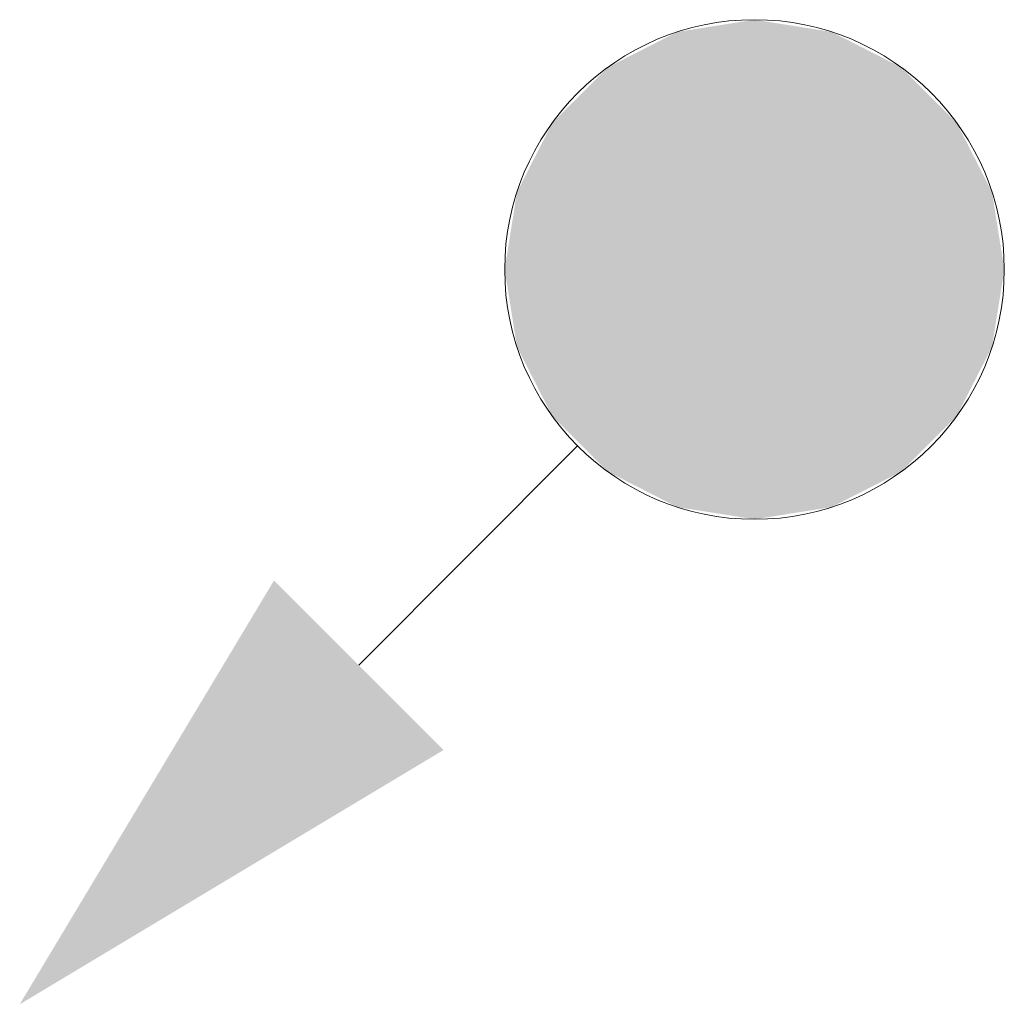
# Model space of a CAD drawing. Header units: millimetres. Extents: x 63 to 49372, y -17231 to 138.
# Tile 1 of 5: x 123 to 369, y -17231 to -16985. Entities that reach past the tile are written whole.
import ezdxf

# ---------------------------------------------------------------- set-up
doc = ezdxf.new("R2010")
doc.units = ezdxf.units.MM
doc.layers.add('Dešťová voda', color=7, linetype='Continuous')

# ---------------------------------------------------------------- blocks, each defined once
blk = doc.blocks.new('Začátek potrubí-PipeStart Dešťová voda D125-ID-45-8-29-319')
at = {"layer": 'Dešťová voda', "lineweight": 5}
for points in [[(62.5, 0), (59.44, 19.31), (50.56, 36.74), (36.74, 50.56), (19.31, 59.44), (0, 62.5), (-19.31, 59.44), (-36.74, 50.56), (-50.56, 36.74), (-59.44, 19.31), (-62.5, 0), (-59.44, -19.31), (-50.56, -36.74), (-36.74, -50.56), (-19.31, -59.44), (0, -62.5), (19.31, -59.44), (36.74, -50.56), (50.56, -36.74), (59.44, -19.31)], [(-183.85, -183.85), (-120.21, -77.78), (-77.78, -120.21)]]:
    blk.add_hatch(color=174, dxfattribs=at).paths.add_polyline_path(points)
at = {"layer": 'Dešťová voda', "color": 174, "lineweight": 5}
blk.add_line((-98.99, -98.99), (-44.26, -44.12), dxfattribs=at)
blk = doc.blocks.new('Konec potrubí-PipeEnd Dešťová voda D125-ID-45-8-29-347')
at = {"layer": 'Dešťová voda', "color": 174, "lineweight": 5}
blk.add_circle((0, 0), 62.5, dxfattribs=at)

msp = doc.modelspace()

# ---------------------------------------------------------------- block references
at = {"layer": 'Dešťová voda', "color": 174, "lineweight": 5}
for name in ['Začátek potrubí-PipeStart Dešťová voda D125-ID-45-8-29-319', 'Konec potrubí-PipeEnd Dešťová voda D125-ID-45-8-29-347']:
    msp.add_blockref(name, (306.83, -17047.47), dxfattribs=at)

doc.saveas('drawing.dxf')
